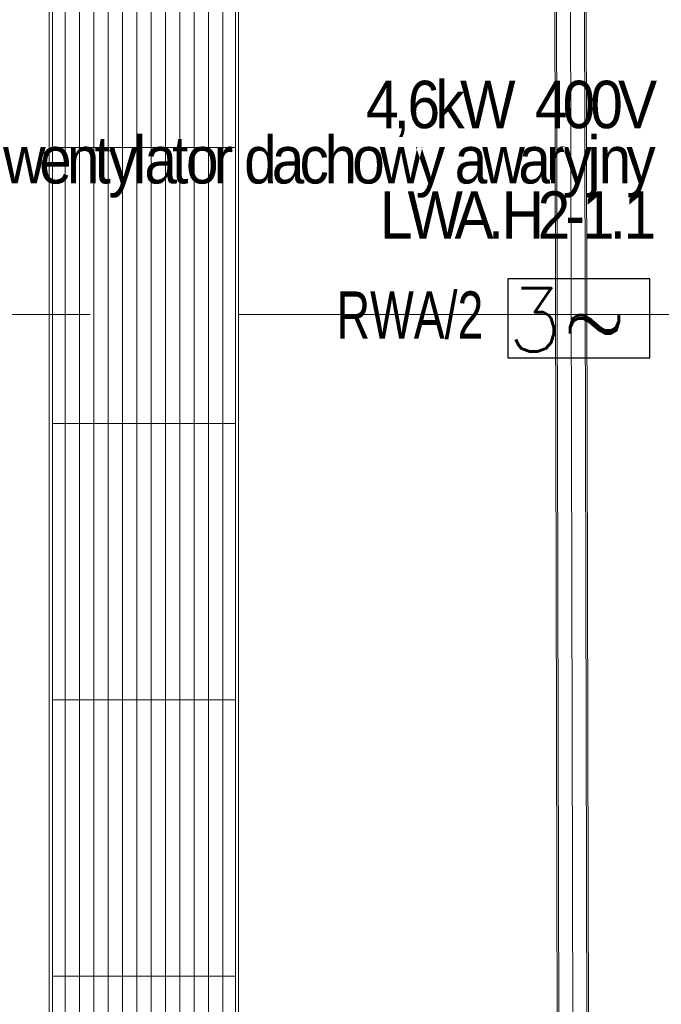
# Model space of a CAD drawing. Header units: millimetres. Extents: x -70539 to 23478, y -51814 to 44720.
# Tile 240 of 256: x -35486 to -33454, y 24596 to 27713. Entities that reach past the tile are written whole.
import ezdxf

# ---------------------------------------------------------------- set-up
doc = ezdxf.new("R2010")
doc.units = ezdxf.units.MM
doc.set_wipeout_variables(frame=1)
doc.linetypes.add('A.01 RZUT PARTERU$0$Wipeout_Contour', pattern=[100, 0, -100])
for name, color, linetype, lineweight, true_color in [('A.01 RZUT PARTERU$0$00 - odbojniki_Nr_pióra__95', 7, 'Continuous', 20, 0x7c7c7c), ('A.01 RZUT PARTERU$0$410-K Osie główne_Nr_pióra__95', 7, 'Continuous', 20, 0x7c7c7c), ('A.01 RZUT PARTERU$0$460 - Stropy_Nr_pióra__95', 7, 'Continuous', 13, 0x7c7c7c)]:
    doc.layers.add(name, color=color, linetype=linetype, lineweight=lineweight, true_color=true_color)
for name, color, linetype in [('A.01 RZUT PARTERU$0$460 - Stropy', 7, 'Continuous'), ('e_adresy', 10, 'Continuous'), ('e_gniazda', 10, 'Continuous')]:
    doc.layers.add(name, color=color, linetype=linetype)
doc.layers.add('XREF', color=8, linetype='Continuous', lineweight=9)
doc.styles.add('e_nazwy_w_blokach', font='romans.shx')
doc.styles.get("Standard").update_dxf_attribs({"font": 'arial.ttf'})

# ---------------------------------------------------------------- blocks, each defined once
blk = doc.blocks.new('A.01 RZUT PARTERU')
at = {"color": 8, "lineweight": 5}
for p, q in [((466.85, 2515.8), (472.02, 183.56)), ((466.85, 2515.8), (472.02, 183.56)), ((480.91, 183.58), (475.74, 2515.82)), ((480.91, 183.58), (475.74, 2515.82))]:
    blk.add_line(p, q, dxfattribs=at)
at = {"layer": 'A.01 RZUT PARTERU$0$00 - odbojniki_Nr_pióra__95', "color": 8, "linetype": 'Continuous', "lineweight": 5}
for p, q in [((466.35, 2515.8), (471.52, 183.55)), ((466.35, 2515.8), (471.52, 183.55)), ((466.85, 2515.8), (472.02, 183.56)), ((466.85, 2515.8), (472.02, 183.56)), ((471.29, 2515.81), (476.46, 183.57)), ((471.29, 2515.81), (476.46, 183.57)), ((480.91, 183.58), (475.74, 2515.82)), ((480.91, 183.58), (475.74, 2515.82)), ((481.41, 183.58), (476.24, 2515.82)), ((481.41, 183.58), (476.24, 2515.82))]:
    blk.add_line(p, q, dxfattribs=at)
at = {"layer": 'A.01 RZUT PARTERU$0$410-K Osie główne_Nr_pióra__95', "color": 8, "linetype": 'Continuous', "lineweight": 5}
blk.add_line((6.13, 2133.81), (617.33, 2133.81), dxfattribs=at)
at = {"layer": 'A.01 RZUT PARTERU$0$460 - Stropy_Nr_pióra__95', "color": 8, "linetype": 'Continuous', "lineweight": 5}
for p, q in [((306.78, 2362.09), (306.78, 262.09)), ((307.78, 263.09), (307.78, 2361.09)), ((307.78, 2274.13), (307.78, 2186.68)), ((311.82, 2186.68), (307.78, 2186.68)), ((307.78, 2186.68), (307.78, 2099.22)), ((307.78, 2186.68), (311.82, 2186.68)), ((311.82, 2099.22), (307.78, 2099.22)), ((307.78, 2099.22), (307.78, 2011.76)), ((307.78, 2099.22), (311.82, 2099.22)), ((311.82, 2011.76), (307.78, 2011.76)), ((307.78, 2011.76), (307.78, 1924.3)), ((307.78, 2011.76), (311.82, 2011.76)), ((307.78, 1924.3), (311.82, 1924.3)), ((311.82, 1924.3), (307.78, 1924.3)), ((307.78, 1924.3), (307.78, 1836.84))]:
    blk.add_line(p, q, dxfattribs=at)
at = {"color": 8, "linetype": 'A.01 RZUT PARTERU$0$Wipeout_Contour', "lineweight": 5, "ltscale": 5613.369864}
blk.add_wipeout([(306.78, 262.09), (366.78, 262.09), (366.78, 2362.09), (321.36, 2347.51)], dxfattribs=at).dxf.layer = 'A.01 RZUT PARTERU$0$460 - Stropy'
at = {"layer": 'A.01 RZUT PARTERU$0$460 - Stropy_Nr_pióra__95', "color": 8, "linetype": 'Continuous', "lineweight": 5}
for p, q in [((365.78, 2361.09), (365.78, 263.09)), ((366.78, 262.09), (366.78, 2362.09)), ((311.82, 2274.13), (311.82, 2186.68)), ((311.82, 2186.68), (311.82, 2274.13)), ((316.36, 2186.68), (316.36, 2274.13)), ((316.36, 2274.13), (316.36, 2186.68)), ((320.89, 2274.13), (320.89, 2186.68)), ((320.89, 2186.68), (320.89, 2274.13)), ((325.43, 2274.13), (325.43, 2186.68)), ((325.43, 2186.68), (325.43, 2274.13)), ((329.97, 2186.68), (329.97, 2274.13)), ((329.97, 2274.13), (329.97, 2186.68)), ((334.51, 2186.68), (334.51, 2274.13)), ((334.51, 2274.13), (334.51, 2186.68)), ((339.05, 2274.13), (339.05, 2186.68)), ((339.05, 2186.68), (339.05, 2274.13)), ((343.59, 2274.13), (343.59, 2186.68)), ((343.59, 2186.68), (343.59, 2274.13)), ((348.13, 2274.13), (348.13, 2186.68)), ((348.13, 2186.68), (348.13, 2274.13)), ((352.66, 2274.13), (352.66, 2186.68)), ((352.66, 2186.68), (352.66, 2274.13)), ((357.2, 2274.13), (357.2, 2186.68)), ((357.2, 2186.68), (357.2, 2274.13)), ((361.74, 2274.13), (361.74, 2186.68)), ((361.74, 2186.68), (361.74, 2274.13)), ((365.78, 2186.68), (365.78, 2274.13)), ((311.82, 2186.68), (316.36, 2186.68)), ((316.36, 2186.68), (311.82, 2186.68)), ((311.82, 2186.68), (311.82, 2099.22)), ((311.82, 2099.22), (311.82, 2186.68)), ((316.36, 2099.22), (316.36, 2186.68)), ((316.36, 2186.68), (320.89, 2186.68)), ((320.89, 2186.68), (316.36, 2186.68)), ((316.36, 2186.68), (316.36, 2099.22)), ((325.43, 2186.68), (320.89, 2186.68)), ((320.89, 2186.68), (320.89, 2099.22)), ((320.89, 2186.68), (325.43, 2186.68)), ((320.89, 2099.22), (320.89, 2186.68)), ((329.97, 2186.68), (325.43, 2186.68)), ((325.43, 2186.68), (325.43, 2099.22)), ((325.43, 2186.68), (329.97, 2186.68)), ((325.43, 2099.22), (325.43, 2186.68)), ((329.97, 2099.22), (329.97, 2186.68)), ((334.51, 2186.68), (329.97, 2186.68)), ((329.97, 2186.68), (329.97, 2099.22)), ((329.97, 2186.68), (334.51, 2186.68)), ((334.51, 2099.22), (334.51, 2186.68)), ((334.51, 2186.68), (339.05, 2186.68)), ((339.05, 2186.68), (334.51, 2186.68)), ((334.51, 2186.68), (334.51, 2099.22)), ((339.05, 2186.68), (343.59, 2186.68)), ((343.59, 2186.68), (339.05, 2186.68)), ((339.05, 2186.68), (339.05, 2099.22)), ((339.05, 2099.22), (339.05, 2186.68)), ((348.13, 2186.68), (343.59, 2186.68)), ((343.59, 2186.68), (343.59, 2099.22)), ((343.59, 2186.68), (348.13, 2186.68)), ((343.59, 2099.22), (343.59, 2186.68)), ((348.13, 2186.68), (352.66, 2186.68)), ((352.66, 2186.68), (348.13, 2186.68)), ((348.13, 2186.68), (348.13, 2099.22)), ((348.13, 2099.22), (348.13, 2186.68)), ((352.66, 2186.68), (357.2, 2186.68)), ((357.2, 2186.68), (352.66, 2186.68)), ((352.66, 2186.68), (352.66, 2099.22)), ((352.66, 2099.22), (352.66, 2186.68)), ((357.2, 2186.68), (361.74, 2186.68)), ((361.74, 2186.68), (357.2, 2186.68)), ((357.2, 2186.68), (357.2, 2099.22)), ((357.2, 2099.22), (357.2, 2186.68)), ((365.78, 2186.68), (361.74, 2186.68)), ((361.74, 2186.68), (361.74, 2099.22)), ((361.74, 2186.68), (365.78, 2186.68)), ((361.74, 2099.22), (361.74, 2186.68)), ((365.78, 2099.22), (365.78, 2186.68)), ((311.82, 2099.22), (316.36, 2099.22)), ((316.36, 2099.22), (311.82, 2099.22)), ((311.82, 2099.22), (311.82, 2011.76)), ((311.82, 2011.76), (311.82, 2099.22)), ((316.36, 2011.76), (316.36, 2099.22)), ((316.36, 2099.22), (320.89, 2099.22)), ((320.89, 2099.22), (316.36, 2099.22)), ((316.36, 2099.22), (316.36, 2011.76)), ((320.89, 2099.22), (325.43, 2099.22)), ((325.43, 2099.22), (320.89, 2099.22)), ((320.89, 2099.22), (320.89, 2011.76)), ((320.89, 2011.76), (320.89, 2099.22)), ((325.43, 2099.22), (329.97, 2099.22)), ((329.97, 2099.22), (325.43, 2099.22)), ((325.43, 2099.22), (325.43, 2011.76)), ((325.43, 2011.76), (325.43, 2099.22)), ((329.97, 2011.76), (329.97, 2099.22)), ((329.97, 2099.22), (334.51, 2099.22)), ((334.51, 2099.22), (329.97, 2099.22)), ((329.97, 2099.22), (329.97, 2011.76)), ((334.51, 2011.76), (334.51, 2099.22)), ((334.51, 2099.22), (339.05, 2099.22)), ((339.05, 2099.22), (334.51, 2099.22)), ((334.51, 2099.22), (334.51, 2011.76)), ((339.05, 2099.22), (343.59, 2099.22)), ((343.59, 2099.22), (339.05, 2099.22)), ((339.05, 2099.22), (339.05, 2011.76)), ((339.05, 2011.76), (339.05, 2099.22)), ((348.13, 2099.22), (343.59, 2099.22)), ((343.59, 2099.22), (343.59, 2011.76)), ((343.59, 2099.22), (348.13, 2099.22)), ((343.59, 2011.76), (343.59, 2099.22)), ((348.13, 2099.22), (352.66, 2099.22)), ((352.66, 2099.22), (348.13, 2099.22)), ((348.13, 2099.22), (348.13, 2011.76)), ((348.13, 2011.76), (348.13, 2099.22)), ((357.2, 2099.22), (352.66, 2099.22)), ((352.66, 2099.22), (352.66, 2011.76)), ((352.66, 2099.22), (357.2, 2099.22)), ((352.66, 2011.76), (352.66, 2099.22)), ((357.2, 2099.22), (361.74, 2099.22)), ((361.74, 2099.22), (357.2, 2099.22)), ((357.2, 2099.22), (357.2, 2011.76)), ((357.2, 2011.76), (357.2, 2099.22)), ((361.74, 2099.22), (365.78, 2099.22)), ((365.78, 2099.22), (361.74, 2099.22)), ((361.74, 2099.22), (361.74, 2011.76)), ((361.74, 2011.76), (361.74, 2099.22)), ((365.78, 2011.76), (365.78, 2099.22)), ((311.82, 2011.76), (316.36, 2011.76)), ((316.36, 2011.76), (311.82, 2011.76)), ((311.82, 2011.76), (311.82, 1924.3)), ((311.82, 1924.3), (311.82, 2011.76)), ((316.36, 1924.3), (316.36, 2011.76)), ((320.89, 2011.76), (316.36, 2011.76)), ((316.36, 2011.76), (316.36, 1924.3)), ((316.36, 2011.76), (320.89, 2011.76)), ((325.43, 2011.76), (320.89, 2011.76)), ((320.89, 2011.76), (320.89, 1924.3)), ((320.89, 2011.76), (325.43, 2011.76)), ((320.89, 1924.3), (320.89, 2011.76)), ((329.97, 2011.76), (325.43, 2011.76)), ((325.43, 2011.76), (325.43, 1924.3)), ((325.43, 2011.76), (329.97, 2011.76)), ((325.43, 1924.3), (325.43, 2011.76)), ((329.97, 1924.3), (329.97, 2011.76)), ((329.97, 2011.76), (334.51, 2011.76)), ((334.51, 2011.76), (329.97, 2011.76)), ((329.97, 2011.76), (329.97, 1924.3)), ((334.51, 1924.3), (334.51, 2011.76)), ((339.05, 2011.76), (334.51, 2011.76)), ((334.51, 2011.76), (334.51, 1924.3)), ((334.51, 2011.76), (339.05, 2011.76)), ((343.59, 2011.76), (339.05, 2011.76)), ((339.05, 2011.76), (339.05, 1924.3)), ((339.05, 2011.76), (343.59, 2011.76)), ((339.05, 1924.3), (339.05, 2011.76)), ((343.59, 2011.76), (348.13, 2011.76)), ((348.13, 2011.76), (343.59, 2011.76)), ((343.59, 2011.76), (343.59, 1924.3)), ((343.59, 1924.3), (343.59, 2011.76)), ((348.13, 2011.76), (352.66, 2011.76)), ((352.66, 2011.76), (348.13, 2011.76)), ((348.13, 2011.76), (348.13, 1924.3)), ((348.13, 1924.3), (348.13, 2011.76)), ((357.2, 2011.76), (352.66, 2011.76)), ((352.66, 2011.76), (352.66, 1924.3)), ((352.66, 2011.76), (357.2, 2011.76)), ((352.66, 1924.3), (352.66, 2011.76)), ((357.2, 1924.3), (357.2, 2011.76)), ((357.2, 2011.76), (361.74, 2011.76)), ((361.74, 2011.76), (357.2, 2011.76)), ((357.2, 2011.76), (357.2, 1924.3)), ((361.74, 2011.76), (365.78, 2011.76)), ((365.78, 2011.76), (361.74, 2011.76)), ((361.74, 2011.76), (361.74, 1924.3)), ((361.74, 1924.3), (361.74, 2011.76)), ((365.78, 1924.3), (365.78, 2011.76)), ((311.82, 1924.3), (316.36, 1924.3)), ((316.36, 1924.3), (311.82, 1924.3)), ((311.82, 1924.3), (311.82, 1836.84)), ((311.82, 1836.84), (311.82, 1924.3)), ((316.36, 1836.84), (316.36, 1924.3)), ((320.89, 1924.3), (316.36, 1924.3)), ((316.36, 1924.3), (316.36, 1836.84)), ((316.36, 1924.3), (320.89, 1924.3)), ((320.89, 1924.3), (325.43, 1924.3)), ((325.43, 1924.3), (320.89, 1924.3)), ((320.89, 1924.3), (320.89, 1836.84)), ((320.89, 1836.84), (320.89, 1924.3)), ((325.43, 1924.3), (329.97, 1924.3)), ((329.97, 1924.3), (325.43, 1924.3)), ((325.43, 1924.3), (325.43, 1836.84)), ((325.43, 1836.84), (325.43, 1924.3)), ((329.97, 1836.84), (329.97, 1924.3)), ((334.51, 1924.3), (329.97, 1924.3)), ((329.97, 1924.3), (329.97, 1836.84)), ((329.97, 1924.3), (334.51, 1924.3)), ((334.51, 1836.84), (334.51, 1924.3)), ((339.05, 1924.3), (334.51, 1924.3)), ((334.51, 1924.3), (334.51, 1836.84)), ((334.51, 1924.3), (339.05, 1924.3)), ((339.05, 1924.3), (343.59, 1924.3)), ((343.59, 1924.3), (339.05, 1924.3)), ((339.05, 1924.3), (339.05, 1836.84)), ((339.05, 1836.84), (339.05, 1924.3)), ((343.59, 1924.3), (348.13, 1924.3)), ((348.13, 1924.3), (343.59, 1924.3)), ((343.59, 1924.3), (343.59, 1836.84)), ((343.59, 1836.84), (343.59, 1924.3)), ((352.66, 1924.3), (348.13, 1924.3)), ((348.13, 1924.3), (348.13, 1836.84)), ((348.13, 1924.3), (352.66, 1924.3)), ((348.13, 1836.84), (348.13, 1924.3)), ((352.66, 1924.3), (357.2, 1924.3)), ((357.2, 1924.3), (352.66, 1924.3)), ((352.66, 1924.3), (352.66, 1836.84)), ((352.66, 1836.84), (352.66, 1924.3)), ((357.2, 1924.3), (361.74, 1924.3)), ((361.74, 1924.3), (357.2, 1924.3)), ((357.2, 1924.3), (357.2, 1836.84)), ((357.2, 1836.84), (357.2, 1924.3)), ((365.78, 1924.3), (361.74, 1924.3)), ((361.74, 1924.3), (361.74, 1836.84)), ((361.74, 1924.3), (365.78, 1924.3)), ((361.74, 1836.84), (361.74, 1924.3)), ((365.78, 1836.84), (365.78, 1924.3))]:
    blk.add_line(p, q, dxfattribs=at)
at = {"layer": 'A.01 RZUT PARTERU$0$460 - Stropy_Nr_pióra__95', "color": 8, "linetype": 'Continuous', "lineweight": 5, "flags": 128}
for points in [[(306.78, 2362.09), (306.78, 262.09)], [(366.78, 262.09), (366.78, 2362.09)]]:
    blk.add_lwpolyline(points, dxfattribs=at)
blk = doc.blocks.new('przylacze_3faz')
blk.add_lwpolyline([(0, 25), (0, 0), (45, 0), (45, 25)], close=True)
at = {"linetype": 'ByBlock', "style": 'e_nazwy_w_blokach'}
blk.add_text('3~', height=20, dxfattribs=at).set_placement((0, 2.01))

msp = doc.modelspace()

# ---------------------------------------------------------------- block references
at = {"layer": 'XREF', "xscale": 10, "yscale": 10, "zscale": 10}
msp.add_blockref('A.01 RZUT PARTERU', (-38460.6, 5442.3), dxfattribs=at)

# ---------------------------------------------------------------- next in the draw order: block references
at = {"layer": 'e_gniazda', "xscale": 10, "yscale": 10, "zscale": 10}
msp.add_blockref('przylacze_3faz', (-33939.7, 26642.9), dxfattribs=at)

# ---------------------------------------------------------------- next in the draw order: texts
at = {"layer": 'e_adresy', "width": 0.7}
msp.add_text('RWA/2', height=150, dxfattribs=at).set_placement((-34482.1, 26703.1))
at = {"layer": 'e_gniazda', "insert": (-33485.8, 27519.9), "char_height": 150, "width": 2151.562, "attachment_point": 3, "line_spacing_factor": 0.7}
msp.add_mtext('{\\T0.8;\\W0.9;4,6kW  400V\\Pwentylator dachowy awaryjny LWA.H2-1.1}', dxfattribs=at)

doc.saveas('drawing.dxf')
